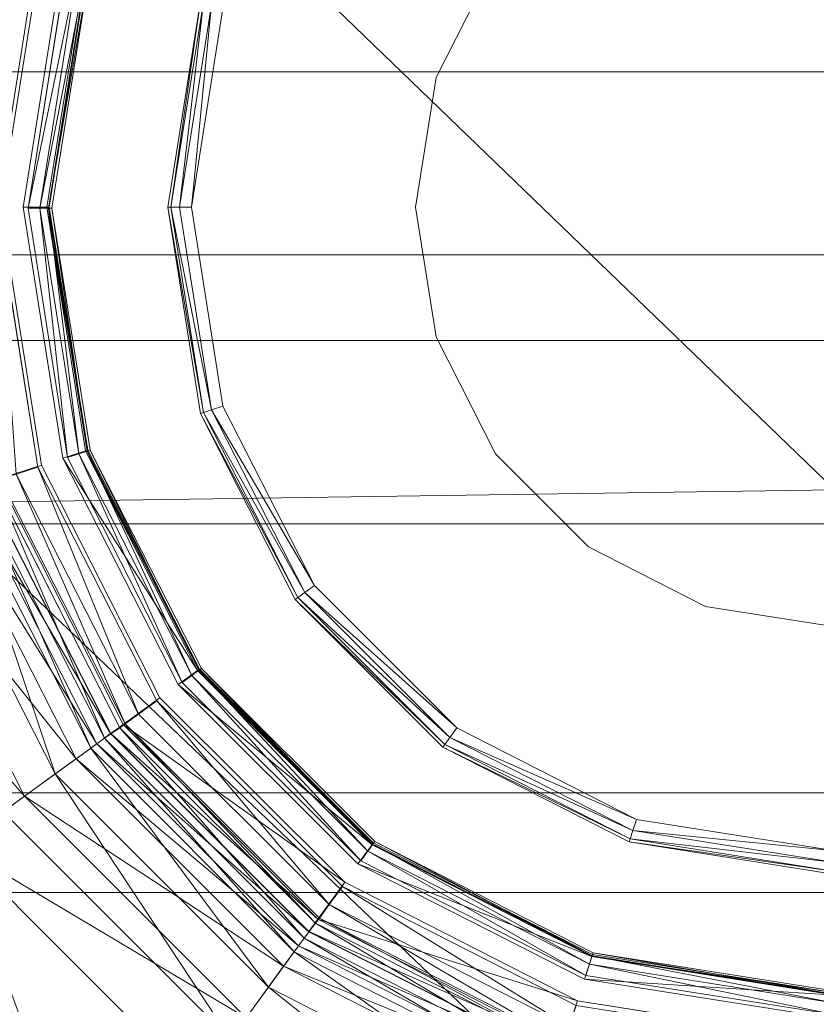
# Model space of a CAD drawing. Header units: inches. Extents: x 813 to 1305, y 19 to 194.
# Tile 96 of 163: x 1171.45 to 1172.49, y 67.52 to 68.81. Entities that reach past the tile are written whole.
import ezdxf

# ---------------------------------------------------------------- set-up
doc = ezdxf.new("R2010")
doc.units = ezdxf.units.IN
doc.header["$MEASUREMENT"] = 0
for name, color, linetype, true_color in [('CET color Grey2', 7, 'Continuous', 0x060606), ('CET color Grey83', 7, 'Continuous', 0xd1d5d6), ('CET color Grey98', 7, 'Continuous', 0xfafafa)]:
    doc.layers.add(name, color=color, linetype=linetype, true_color=true_color)
doc.layers.add('CET Default', color=7, linetype='Continuous')

# ---------------------------------------------------------------- blocks, each defined once
blk = doc.blocks.new('*C286')
at = {"layer": 'CET color Grey2', "linetype": 'Continuous', "lineweight": 0}
for points, invisible_edges in [([(7.2992, 16.4808, 17.1415), (-7.2922, 16.4808, 17.1415), (-8.5387, 3.2598, 17.4249), (7.2992, 16.4808, 17.1415)], 4), ([(7.2992, 16.4808, 17.1415), (-8.5387, 3.2598, 17.4249), (8.5458, 3.2599, 17.4249), (7.2992, 16.4808, 17.1415)], 9), ([(3.1404, 12.6079, 16.3485), (3.1915, 12.0571, 16.3707), (-3.1842, 12.0571, 16.3707), (3.1404, 12.6079, 16.3485)], 4), ([(3.1404, 12.6079, 16.3485), (-3.1842, 12.0571, 16.3707), (-3.1331, 12.6079, 16.3485), (3.1404, 12.6079, 16.3485)], 9), ([(3.1915, 12.0571, 16.3707), (3.1945, 7.477, 16.5307), (-3.1872, 7.477, 16.5307), (3.1915, 12.0571, 16.3707)], 4), ([(3.1915, 12.0571, 16.3707), (-3.1872, 7.477, 16.5307), (-3.1842, 12.0571, 16.3707), (3.1915, 12.0571, 16.3707)], 9), ([(0.2707, 11.9904, 3.9412), (0.2707, 11.9904, 0.781), (0, 12.0333, 0.781), (0.2707, 11.9904, 3.9412)], 4), ([(0.2707, 11.9904, 3.9412), (0, 12.0333, 0.781), (0, 12.0333, 3.9412), (0.2707, 11.9904, 3.9412)], 9), ([(0.5149, 11.866, 3.9412), (0.5149, 11.866, 0.781), (0.2707, 11.9904, 0.781), (0.5149, 11.866, 3.9412)], 4), ([(0.5149, 11.866, 3.9412), (0.2707, 11.9904, 0.781), (0.2707, 11.9904, 3.9412), (0.5149, 11.866, 3.9412)], 9), ([(0.7087, 11.6722, 3.9412), (0.7087, 11.6722, 0.781), (0.5149, 11.866, 0.781), (0.7087, 11.6722, 3.9412)], 4), ([(0.7087, 11.6722, 3.9412), (0.5149, 11.866, 0.781), (0.5149, 11.866, 3.9412), (0.7087, 11.6722, 3.9412)], 9), ([(0.8331, 11.428, 3.9412), (0.8331, 11.428, 0.781), (0.7087, 11.6722, 0.781), (0.8331, 11.428, 3.9412)], 4), ([(0.8331, 11.428, 3.9412), (0.7087, 11.6722, 0.781), (0.7087, 11.6722, 3.9412), (0.8331, 11.428, 3.9412)], 9), ([(0.876, 11.1573, 3.9412), (0.876, 11.1573, 0.781), (0.8331, 11.428, 0.781), (0.876, 11.1573, 3.9412)], 4), ([(0.876, 11.1573, 3.9412), (0.8331, 11.428, 0.781), (0.8331, 11.428, 3.9412), (0.876, 11.1573, 3.9412)], 9), ([(0.8605, 11.1573, 0.7541), (0.8036, 11.4184, 0.75), (0.8184, 11.4232, 0.7541), (0.8605, 11.1573, 0.7541)], 9), ([(0.8605, 11.1573, 0.7541), (0.845, 11.1573, 0.75), (0.8036, 11.4184, 0.75), (0.8605, 11.1573, 0.7541)], 4), ([(0.8331, 10.8866, 3.9412), (0.8331, 10.8866, 0.781), (0.876, 11.1573, 0.781), (0.8331, 10.8866, 3.9412)], 4), ([(0.8331, 10.8866, 3.9412), (0.876, 11.1573, 0.781), (0.876, 11.1573, 3.9412), (0.8331, 10.8866, 3.9412)], 9)]:
    blk.add_3dface(points, dxfattribs=dict(at, invisible_edges=invisible_edges))
for points in [[(0.2707, 11.9904, 0.781), (0, 12.0292, 0.7655), (0, 12.0333, 0.781), (0.2707, 11.9904, 0.781)], [(0.2707, 11.9904, 0.781), (0.2694, 11.9865, 0.7655), (0, 12.0292, 0.7655), (0.2707, 11.9904, 0.781)], [(0.2694, 11.9865, 0.7655), (0, 12.0178, 0.7541), (0, 12.0292, 0.7655), (0.2694, 11.9865, 0.7655)], [(0.2694, 11.9865, 0.7655), (0.2659, 11.9757, 0.7541), (0, 12.0178, 0.7541), (0.2694, 11.9865, 0.7655)], [(0.2659, 11.9757, 0.7541), (0, 12.0023, 0.75), (0, 12.0178, 0.7541), (0.2659, 11.9757, 0.7541)], [(0.2659, 11.9757, 0.7541), (0.2611, 11.961, 0.75), (0, 12.0023, 0.75), (0.2659, 11.9757, 0.7541)], [(0.5125, 11.8627, 0.7655), (0.2659, 11.9757, 0.7541), (0.2694, 11.9865, 0.7655), (0.5125, 11.8627, 0.7655)], [(0.5149, 11.866, 0.781), (0.2694, 11.9865, 0.7655), (0.2707, 11.9904, 0.781), (0.5149, 11.866, 0.781)], [(0.5149, 11.866, 0.781), (0.5125, 11.8627, 0.7655), (0.2694, 11.9865, 0.7655), (0.5149, 11.866, 0.781)], [(0.5058, 11.8535, 0.7541), (0.2611, 11.961, 0.75), (0.2659, 11.9757, 0.7541), (0.5058, 11.8535, 0.7541)], [(0.5125, 11.8627, 0.7655), (0.5058, 11.8535, 0.7541), (0.2659, 11.9757, 0.7541), (0.5125, 11.8627, 0.7655)], [(0.5058, 11.8535, 0.7541), (0.4967, 11.8409, 0.75), (0.2611, 11.961, 0.75), (0.5058, 11.8535, 0.7541)], [(0.7053, 11.6698, 0.7655), (0.5058, 11.8535, 0.7541), (0.5125, 11.8627, 0.7655), (0.7053, 11.6698, 0.7655)], [(0.7087, 11.6722, 0.781), (0.5125, 11.8627, 0.7655), (0.5149, 11.866, 0.781), (0.7087, 11.6722, 0.781)], [(0.7087, 11.6722, 0.781), (0.7053, 11.6698, 0.7655), (0.5125, 11.8627, 0.7655), (0.7087, 11.6722, 0.781)], [(0.6962, 11.6631, 0.7541), (0.4967, 11.8409, 0.75), (0.5058, 11.8535, 0.7541), (0.6962, 11.6631, 0.7541)], [(0.6962, 11.6631, 0.7541), (0.6836, 11.654, 0.75), (0.4967, 11.8409, 0.75), (0.6962, 11.6631, 0.7541)], [(0.7053, 11.6698, 0.7655), (0.6962, 11.6631, 0.7541), (0.5058, 11.8535, 0.7541), (0.7053, 11.6698, 0.7655)], [(0.8184, 11.4232, 0.7541), (0.6836, 11.654, 0.75), (0.6962, 11.6631, 0.7541), (0.8184, 11.4232, 0.7541)], [(0.8292, 11.4267, 0.7655), (0.6962, 11.6631, 0.7541), (0.7053, 11.6698, 0.7655), (0.8292, 11.4267, 0.7655)], [(0.8292, 11.4267, 0.7655), (0.8184, 11.4232, 0.7541), (0.6962, 11.6631, 0.7541), (0.8292, 11.4267, 0.7655)], [(0.8331, 11.428, 0.781), (0.7053, 11.6698, 0.7655), (0.7087, 11.6722, 0.781), (0.8331, 11.428, 0.781)], [(0.8331, 11.428, 0.781), (0.8292, 11.4267, 0.7655), (0.7053, 11.6698, 0.7655), (0.8331, 11.428, 0.781)], [(0.8184, 11.4232, 0.7541), (0.8036, 11.4184, 0.75), (0.6836, 11.654, 0.75), (0.8184, 11.4232, 0.7541)], [(0.876, 11.1573, 0.781), (0.8292, 11.4267, 0.7655), (0.8331, 11.428, 0.781), (0.876, 11.1573, 0.781)], [(0.8718, 11.1573, 0.7655), (0.8184, 11.4232, 0.7541), (0.8292, 11.4267, 0.7655), (0.8718, 11.1573, 0.7655)], [(0.8718, 11.1573, 0.7655), (0.8605, 11.1573, 0.7541), (0.8184, 11.4232, 0.7541), (0.8718, 11.1573, 0.7655)], [(0.876, 11.1573, 0.781), (0.8718, 11.1573, 0.7655), (0.8292, 11.4267, 0.7655), (0.876, 11.1573, 0.781)], [(0.8184, 10.8914, 0.7541), (0.8036, 10.8962, 0.75), (0.845, 11.1573, 0.75), (0.8184, 10.8914, 0.7541)], [(0.8292, 10.8879, 0.7655), (0.8184, 10.8914, 0.7541), (0.8605, 11.1573, 0.7541), (0.8292, 10.8879, 0.7655)], [(0.8184, 10.8914, 0.7541), (0.845, 11.1573, 0.75), (0.8605, 11.1573, 0.7541), (0.8184, 10.8914, 0.7541)], [(0.8331, 10.8866, 0.781), (0.8292, 10.8879, 0.7655), (0.8718, 11.1573, 0.7655), (0.8331, 10.8866, 0.781)], [(0.8292, 10.8879, 0.7655), (0.8605, 11.1573, 0.7541), (0.8718, 11.1573, 0.7655), (0.8292, 10.8879, 0.7655)], [(0.8331, 10.8866, 0.781), (0.8718, 11.1573, 0.7655), (0.876, 11.1573, 0.781), (0.8331, 10.8866, 0.781)]]:
    blk.add_3dface(points, dxfattribs=at)
at = {"layer": 'CET color Grey83', "linetype": 'Continuous', "lineweight": 0}
for points, invisible_edges in [([(0.1703, 11.6813, 8.4409), (0, 11.7083, 8.4409), (0, 11.7083, 13.4654), (0.1703, 11.6813, 8.4409)], 4), ([(0.1703, 11.6813, 8.4409), (0, 11.7083, 13.4654), (0.1703, 11.6813, 13.4654), (0.1703, 11.6813, 8.4409)], 9), ([(0.3239, 11.6031, 8.4409), (0.1703, 11.6813, 8.4409), (0.1703, 11.6813, 13.4654), (0.3239, 11.6031, 8.4409)], 4), ([(0.3239, 11.6031, 8.4409), (0.1703, 11.6813, 13.4654), (0.3239, 11.6031, 13.4654), (0.3239, 11.6031, 8.4409)], 9), ([(0.4458, 11.4812, 8.4409), (0.3239, 11.6031, 8.4409), (0.3239, 11.6031, 13.4654), (0.4458, 11.4812, 8.4409)], 4), ([(0.4458, 11.4812, 8.4409), (0.3239, 11.6031, 13.4654), (0.4458, 11.4812, 13.4654), (0.4458, 11.4812, 8.4409)], 9), ([(0.524, 11.3276, 8.4409), (0.4458, 11.4812, 8.4409), (0.4458, 11.4812, 13.4654), (0.524, 11.3276, 8.4409)], 4), ([(0.524, 11.3276, 8.4409), (0.4458, 11.4812, 13.4654), (0.524, 11.3276, 13.4654), (0.524, 11.3276, 8.4409)], 9), ([(0.551, 11.1573, 8.4409), (0.524, 11.3276, 8.4409), (0.524, 11.3276, 13.4654), (0.551, 11.1573, 8.4409)], 4), ([(0.551, 11.1573, 8.4409), (0.524, 11.3276, 13.4654), (0.551, 11.1573, 13.4654), (0.551, 11.1573, 8.4409)], 9), ([(0.524, 10.987, 8.4409), (0.551, 11.1573, 8.4409), (0.551, 11.1573, 13.4654), (0.524, 10.987, 8.4409)], 4), ([(0.524, 10.987, 8.4409), (0.551, 11.1573, 13.4654), (0.524, 10.987, 13.4654), (0.524, 10.987, 8.4409)], 9), ([(0.4458, 10.8334, 8.4409), (0.524, 10.987, 8.4409), (0.524, 10.987, 13.4654), (0.4458, 10.8334, 8.4409)], 4), ([(0.4458, 10.8334, 8.4409), (0.524, 10.987, 13.4654), (0.4458, 10.8334, 13.4654), (0.4458, 10.8334, 8.4409)], 9)]:
    blk.add_3dface(points, dxfattribs=dict(at, invisible_edges=invisible_edges))
at = {"layer": 'CET color Grey98', "linetype": 'Continuous', "lineweight": 0}
for points in [[(1.1809, 11.5456, 19.3173), (1.1873, 12.6952, 19.2574), (0.0005, 12.6724, 19.237), (1.1809, 11.5456, 19.3173)], [(1.1809, 11.5456, 19.3173), (0.0005, 12.6724, 19.237), (0.0005, 11.5283, 19.2989), (1.1809, 11.5456, 19.3173)], [(1.1531, 11.9954, 5.3594), (0.9697, 12.4921, 5.324), (0.8381, 12.3108, 5.3594), (1.1531, 11.9954, 5.3594)], [(1.1531, 11.9954, 5.3594), (1.1837, 12.377, 5.3023), (0.9697, 12.4921, 5.324), (1.1531, 11.9954, 5.3594)], [(0.744, 12.1814, 8.114), (0.4175, 12.4413, 8.0621), (0.3915, 12.3612, 8.114), (0.744, 12.1814, 8.114)], [(0.744, 12.1814, 8.114), (0.7935, 12.2495, 8.0621), (0.4175, 12.4413, 8.0621), (0.744, 12.1814, 8.114)], [(0.7102, 12.1348, 8.1942), (0.3915, 12.3612, 8.114), (0.3737, 12.3065, 8.1942), (0.7102, 12.1348, 8.1942)], [(0.7102, 12.1348, 8.1942), (0.744, 12.1814, 8.114), (0.3915, 12.3612, 8.114), (0.7102, 12.1348, 8.1942)], [(0.724, 12.1538, 5.2629), (0.3707, 12.2971, 5.1554), (0.381, 12.3288, 5.2629), (0.724, 12.1538, 5.2629)], [(0.7732, 12.2215, 5.3377), (0.724, 12.1538, 5.2629), (0.381, 12.3288, 5.2629), (0.7732, 12.2215, 5.3377)], [(0.6971, 12.1168, 8.2906), (0.3737, 12.3065, 8.1942), (0.3669, 12.2853, 8.2906), (0.6971, 12.1168, 8.2906)], [(0.6971, 12.1168, 8.2906), (0.7102, 12.1348, 8.1942), (0.3737, 12.3065, 8.1942), (0.6971, 12.1168, 8.2906)], [(1.1531, 11.9954, 5.3594), (0.7732, 12.2215, 5.3377), (0.8381, 12.3108, 5.3594), (1.1531, 11.9954, 5.3594)], [(0.7044, 12.1268, 5.1554), (0.3633, 12.2755, 4.254), (0.3707, 12.2971, 5.1554), (0.7044, 12.1268, 5.1554)], [(0.724, 12.1538, 5.2629), (0.7044, 12.1268, 5.1554), (0.3707, 12.2971, 5.1554), (0.724, 12.1538, 5.2629)], [(0.6821, 12.0974, 8.3825), (0.3669, 12.2853, 8.2906), (0.3586, 12.2622, 8.3825), (0.6821, 12.0974, 8.3825)], [(0.6821, 12.0974, 8.3825), (0.6971, 12.1168, 8.2906), (0.3669, 12.2853, 8.2906), (0.6821, 12.0974, 8.3825)], [(0.6908, 12.1082, 4.2452), (0.357, 12.256, 3.9134), (0.3632, 12.2751, 4.2452), (0.6908, 12.1082, 4.2452)], [(0.6911, 12.1085, 4.254), (0.3632, 12.2751, 4.2452), (0.3633, 12.2755, 4.254), (0.6911, 12.1085, 4.254)], [(0.6911, 12.1085, 4.254), (0.6908, 12.1082, 4.2452), (0.3632, 12.2751, 4.2452), (0.6911, 12.1085, 4.254)], [(0.7044, 12.1268, 5.1554), (0.6911, 12.1085, 4.254), (0.3633, 12.2755, 4.254), (0.7044, 12.1268, 5.1554)], [(0.357, 12.256, 3.9134), (0.3385, 12.1991, 3.857), (0, 12.2527, 3.857), (0.357, 12.256, 3.9134)], [(0.679, 12.0919, 3.9134), (0.3385, 12.1991, 3.857), (0.357, 12.256, 3.9134), (0.679, 12.0919, 3.9134)], [(0.6771, 12.0905, 8.4118), (0.3586, 12.2622, 8.3825), (0.356, 12.2541, 8.4118), (0.6771, 12.0905, 8.4118)], [(0.6908, 12.1082, 4.2452), (0.679, 12.0919, 3.9134), (0.357, 12.256, 3.9134), (0.6908, 12.1082, 4.2452)], [(0.6771, 12.0905, 8.4118), (0.6821, 12.0974, 8.3825), (0.3586, 12.2622, 8.3825), (0.6771, 12.0905, 8.4118)], [(0.6643, 12.0728, 8.4331), (0.356, 12.2541, 8.4118), (0.3492, 12.2333, 8.4331), (0.6643, 12.0728, 8.4331)], [(0.6643, 12.0728, 8.4331), (0.6771, 12.0905, 8.4118), (0.356, 12.2541, 8.4118), (0.6643, 12.0728, 8.4331)], [(1.0237, 11.9014, 8.114), (0.7935, 12.2495, 8.0621), (0.744, 12.1814, 8.114), (1.0237, 11.9014, 8.114)], [(1.0918, 11.9509, 8.0621), (1.0802, 12.2281, 7.9935), (0.7935, 12.2495, 8.0621), (1.0918, 11.9509, 8.0621)], [(1.0237, 11.9014, 8.114), (1.0918, 11.9509, 8.0621), (0.7935, 12.2495, 8.0621), (1.0237, 11.9014, 8.114)], [(0.6469, 12.0489, 8.4409), (0.3492, 12.2333, 8.4331), (0.3401, 12.2052, 8.4409), (0.6469, 12.0489, 8.4409)], [(0.6469, 12.0489, 8.4409), (0.6643, 12.0728, 8.4331), (0.3492, 12.2333, 8.4331), (0.6469, 12.0489, 8.4409)], [(0.3293, 12.1709, 3.857), (0, 12.1918, 3.8263), (0, 12.223, 3.857), (0.3293, 12.1709, 3.857)], [(0.3225, 12.1512, 8.4368), (0.3273, 12.1659, 8.4409), (0, 12.2177, 8.4409), (0.3225, 12.1512, 8.4368)], [(0.3225, 12.1512, 8.4368), (0, 12.2177, 8.4409), (0, 12.2023, 8.4368), (0.3225, 12.1512, 8.4368)], [(1.0638, 11.9305, 5.3377), (0.724, 12.1538, 5.2629), (0.7732, 12.2215, 5.3377), (1.0638, 11.9305, 5.3377)], [(1.1531, 11.9954, 5.3594), (1.0638, 11.9305, 5.3377), (0.7732, 12.2215, 5.3377), (1.1531, 11.9954, 5.3594)], [(0.319, 12.1403, 8.4256), (0.3225, 12.1512, 8.4368), (0, 12.2023, 8.4368), (0.319, 12.1403, 8.4256)], [(0.319, 12.1403, 8.4256), (0, 12.2023, 8.4368), (0, 12.1908, 8.4256), (0.319, 12.1403, 8.4256)], [(0.3293, 12.1709, 3.857), (0.3197, 12.1411, 3.8263), (0, 12.1918, 3.8263), (0.3293, 12.1709, 3.857)], [(0.3197, 12.1411, 3.8263), (0, 12.1888, 3.657), (0, 12.1918, 3.8263), (0.3197, 12.1411, 3.8263)], [(0.3177, 12.1362, 8.4102), (0.319, 12.1403, 8.4256), (0, 12.1908, 8.4256), (0.3177, 12.1362, 8.4102)], [(0.3177, 12.1362, 8.4102), (0, 12.1908, 8.4256), (0, 12.1865, 8.4102), (0.3177, 12.1362, 8.4102)], [(0.679, 12.0919, 3.9134), (0.6438, 12.0435, 3.857), (0.3385, 12.1991, 3.857), (0.679, 12.0919, 3.9134)], [(0.3197, 12.1411, 3.8263), (0.3188, 12.1383, 3.657), (0, 12.1888, 3.657), (0.3197, 12.1411, 3.8263)], [(0.9771, 11.8675, 8.1942), (0.744, 12.1814, 8.114), (0.7102, 12.1348, 8.1942), (0.9771, 11.8675, 8.1942)], [(0.9771, 11.8675, 8.1942), (1.0237, 11.9014, 8.114), (0.744, 12.1814, 8.114), (0.9771, 11.8675, 8.1942)], [(0.6264, 12.0195, 3.857), (0.3197, 12.1411, 3.8263), (0.3293, 12.1709, 3.857), (0.6264, 12.0195, 3.857)], [(0.6135, 12.0029, 8.4368), (0.3273, 12.1659, 8.4409), (0.3225, 12.1512, 8.4368), (0.6135, 12.0029, 8.4368)], [(0.6135, 12.0029, 8.4368), (0.6226, 12.0154, 8.4409), (0.3273, 12.1659, 8.4409), (0.6135, 12.0029, 8.4368)], [(0.6068, 11.9937, 8.4256), (0.3225, 12.1512, 8.4368), (0.319, 12.1403, 8.4256), (0.6068, 11.9937, 8.4256)], [(0.6068, 11.9937, 8.4256), (0.6135, 12.0029, 8.4368), (0.3225, 12.1512, 8.4368), (0.6068, 11.9937, 8.4256)], [(0.9961, 11.8814, 5.2629), (0.7044, 12.1268, 5.1554), (0.724, 12.1538, 5.2629), (0.9961, 11.8814, 5.2629)], [(1.0638, 11.9305, 5.3377), (0.9961, 11.8814, 5.2629), (0.724, 12.1538, 5.2629), (1.0638, 11.9305, 5.3377)], [(0.6042, 11.9902, 8.4102), (0.319, 12.1403, 8.4256), (0.3177, 12.1362, 8.4102), (0.6042, 11.9902, 8.4102)], [(0.608, 11.9942, 3.8263), (0.3188, 12.1383, 3.657), (0.3197, 12.1411, 3.8263), (0.608, 11.9942, 3.8263)], [(0.608, 11.9942, 3.8263), (0.6063, 11.9918, 3.657), (0.3188, 12.1383, 3.657), (0.608, 11.9942, 3.8263)], [(0.6042, 11.9902, 8.4102), (0.6068, 11.9937, 8.4256), (0.319, 12.1403, 8.4256), (0.6042, 11.9902, 8.4102)], [(0.6264, 12.0195, 3.857), (0.608, 11.9942, 3.8263), (0.3197, 12.1411, 3.8263), (0.6264, 12.0195, 3.857)], [(0.9691, 11.8617, 5.1554), (0.6911, 12.1085, 4.254), (0.7044, 12.1268, 5.1554), (0.9691, 11.8617, 5.1554)], [(0.9591, 11.8545, 8.2906), (0.7102, 12.1348, 8.1942), (0.6971, 12.1168, 8.2906), (0.9591, 11.8545, 8.2906)], [(0.9961, 11.8814, 5.2629), (0.9691, 11.8617, 5.1554), (0.7044, 12.1268, 5.1554), (0.9961, 11.8814, 5.2629)], [(0.9591, 11.8545, 8.2906), (0.9771, 11.8675, 8.1942), (0.7102, 12.1348, 8.1942), (0.9591, 11.8545, 8.2906)], [(0.9389, 11.8406, 8.3825), (0.6971, 12.1168, 8.2906), (0.6821, 12.0974, 8.3825), (0.9389, 11.8406, 8.3825)], [(0.9389, 11.8406, 8.3825), (0.9591, 11.8545, 8.2906), (0.6971, 12.1168, 8.2906), (0.9389, 11.8406, 8.3825)], [(0.9509, 11.8482, 4.2452), (0.679, 12.0919, 3.9134), (0.6908, 12.1082, 4.2452), (0.9509, 11.8482, 4.2452)], [(0.9512, 11.8484, 4.254), (0.6908, 12.1082, 4.2452), (0.6911, 12.1085, 4.254), (0.9512, 11.8484, 4.254)], [(0.9512, 11.8484, 4.254), (0.9509, 11.8482, 4.2452), (0.6908, 12.1082, 4.2452), (0.9512, 11.8484, 4.254)], [(0.9691, 11.8617, 5.1554), (0.9512, 11.8484, 4.254), (0.6911, 12.1085, 4.254), (0.9691, 11.8617, 5.1554)], [(0.9346, 11.8364, 3.9134), (0.6438, 12.0435, 3.857), (0.679, 12.0919, 3.9134), (0.9346, 11.8364, 3.9134)], [(0.932, 11.8356, 8.4118), (0.6821, 12.0974, 8.3825), (0.6771, 12.0905, 8.4118), (0.932, 11.8356, 8.4118)], [(0.9509, 11.8482, 4.2452), (0.9346, 11.8364, 3.9134), (0.679, 12.0919, 3.9134), (0.9509, 11.8482, 4.2452)], [(0.932, 11.8356, 8.4118), (0.9389, 11.8406, 8.3825), (0.6821, 12.0974, 8.3825), (0.932, 11.8356, 8.4118)], [(0.8904, 11.8054, 8.4409), (0.6643, 12.0728, 8.4331), (0.6469, 12.0489, 8.4409), (0.8904, 11.8054, 8.4409)], [(0.8904, 11.8054, 8.4409), (0.9143, 11.8228, 8.4331), (0.6643, 12.0728, 8.4331), (0.8904, 11.8054, 8.4409)], [(0.9346, 11.8364, 3.9134), (0.8862, 11.8012, 3.857), (0.6438, 12.0435, 3.857), (0.9346, 11.8364, 3.9134)], [(0.8622, 11.7837, 3.857), (0.608, 11.9942, 3.8263), (0.6264, 12.0195, 3.857), (0.8622, 11.7837, 3.857)], [(0.8444, 11.772, 8.4368), (0.6226, 12.0154, 8.4409), (0.6135, 12.0029, 8.4368), (0.8444, 11.772, 8.4368)], [(0.8444, 11.772, 8.4368), (0.8569, 11.7811, 8.4409), (0.6226, 12.0154, 8.4409), (0.8444, 11.772, 8.4368)], [(0.8352, 11.7653, 8.4256), (0.6135, 12.0029, 8.4368), (0.6068, 11.9937, 8.4256), (0.8352, 11.7653, 8.4256)], [(0.8352, 11.7653, 8.4256), (0.8444, 11.772, 8.4368), (0.6135, 12.0029, 8.4368), (0.8352, 11.7653, 8.4256)], [(0.8317, 11.7627, 8.4102), (0.6068, 11.9937, 8.4256), (0.6042, 11.9902, 8.4102), (0.8317, 11.7627, 8.4102)], [(0.8369, 11.7654, 3.8263), (0.6063, 11.9918, 3.657), (0.608, 11.9942, 3.8263), (0.8369, 11.7654, 3.8263)], [(0.8369, 11.7654, 3.8263), (0.8345, 11.7636, 3.657), (0.6063, 11.9918, 3.657), (0.8369, 11.7654, 3.8263)], [(0.8317, 11.7627, 8.4102), (0.8352, 11.7653, 8.4256), (0.6068, 11.9937, 8.4256), (0.8317, 11.7627, 8.4102)], [(0.8622, 11.7837, 3.857), (0.8369, 11.7654, 3.8263), (0.608, 11.9942, 3.8263), (0.8622, 11.7837, 3.857)], [(1.3553, 11.5981, 5.3594), (1.0638, 11.9305, 5.3377), (1.1531, 11.9954, 5.3594), (1.3553, 11.5981, 5.3594)], [(1.2032, 11.5487, 8.114), (1.0918, 11.9509, 8.0621), (1.0237, 11.9014, 8.114), (1.2032, 11.5487, 8.114)], [(1.2503, 11.564, 5.3377), (0.9961, 11.8814, 5.2629), (1.0638, 11.9305, 5.3377), (1.2503, 11.564, 5.3377)], [(1.3553, 11.5981, 5.3594), (1.2503, 11.564, 5.3377), (1.0638, 11.9305, 5.3377), (1.3553, 11.5981, 5.3594)], [(1.1484, 11.5309, 8.1942), (1.0237, 11.9014, 8.114), (0.9771, 11.8675, 8.1942), (1.1484, 11.5309, 8.1942)], [(1.1484, 11.5309, 8.1942), (1.2032, 11.5487, 8.114), (1.0237, 11.9014, 8.114), (1.1484, 11.5309, 8.1942)], [(1.1708, 11.5382, 5.2629), (0.9691, 11.8617, 5.1554), (0.9961, 11.8814, 5.2629), (1.1708, 11.5382, 5.2629)], [(1.2503, 11.564, 5.3377), (1.1708, 11.5382, 5.2629), (0.9961, 11.8814, 5.2629), (1.2503, 11.564, 5.3377)], [(1.1273, 11.524, 8.2906), (0.9771, 11.8675, 8.1942), (0.9591, 11.8545, 8.2906), (1.1273, 11.524, 8.2906)], [(1.1273, 11.524, 8.2906), (1.1484, 11.5309, 8.1942), (0.9771, 11.8675, 8.1942), (1.1273, 11.524, 8.2906)], [(1.1037, 11.5171, 8.3825), (0.9591, 11.8545, 8.2906), (0.9389, 11.8406, 8.3825), (1.1037, 11.5171, 8.3825)], [(1.139, 11.5278, 5.1554), (0.9512, 11.8484, 4.254), (0.9691, 11.8617, 5.1554), (1.139, 11.5278, 5.1554)], [(1.1037, 11.5171, 8.3825), (1.1273, 11.524, 8.2906), (0.9591, 11.8545, 8.2906), (1.1037, 11.5171, 8.3825)], [(1.1708, 11.5382, 5.2629), (1.139, 11.5278, 5.1554), (0.9691, 11.8617, 5.1554), (1.1708, 11.5382, 5.2629)], [(1.1182, 11.5206, 4.254), (0.9509, 11.8482, 4.2452), (0.9512, 11.8484, 4.254), (1.1182, 11.5206, 4.254)], [(1.1182, 11.5206, 4.254), (1.1178, 11.5205, 4.2452), (0.9509, 11.8482, 4.2452), (1.1182, 11.5206, 4.254)], [(1.139, 11.5278, 5.1554), (1.1182, 11.5206, 4.254), (0.9512, 11.8484, 4.254), (1.139, 11.5278, 5.1554)], [(1.0748, 11.5077, 8.4331), (0.932, 11.8356, 8.4118), (0.9143, 11.8228, 8.4331), (1.0748, 11.5077, 8.4331)], [(1.0748, 11.5077, 8.4331), (1.0956, 11.5145, 8.4118), (0.932, 11.8356, 8.4118), (1.0748, 11.5077, 8.4331)], [(1.0467, 11.4986, 8.4409), (0.9143, 11.8228, 8.4331), (0.8904, 11.8054, 8.4409), (1.0467, 11.4986, 8.4409)], [(1.0467, 11.4986, 8.4409), (1.0748, 11.5077, 8.4331), (0.9143, 11.8228, 8.4331), (1.0467, 11.4986, 8.4409)], [(1.0135, 11.4866, 3.857), (0.8369, 11.7654, 3.8263), (0.8622, 11.7837, 3.857), (1.0135, 11.4866, 3.857)], [(0.9927, 11.481, 8.4368), (0.8569, 11.7811, 8.4409), (0.8444, 11.772, 8.4368), (0.9927, 11.481, 8.4368)], [(0.9927, 11.481, 8.4368), (1.0074, 11.4858, 8.4409), (0.8569, 11.7811, 8.4409), (0.9927, 11.481, 8.4368)], [(0.9777, 11.4762, 8.4102), (0.8352, 11.7653, 8.4256), (0.8317, 11.7627, 8.4102), (0.9777, 11.4762, 8.4102)], [(0.9838, 11.477, 3.8263), (0.8345, 11.7636, 3.657), (0.8369, 11.7654, 3.8263), (0.9838, 11.477, 3.8263)], [(0.9838, 11.477, 3.8263), (0.981, 11.4761, 3.657), (0.8345, 11.7636, 3.657), (0.9838, 11.477, 3.8263)], [(0.9818, 11.4775, 8.4256), (0.8444, 11.772, 8.4368), (0.8352, 11.7653, 8.4256), (0.9818, 11.4775, 8.4256)], [(0.9777, 11.4762, 8.4102), (0.9818, 11.4775, 8.4256), (0.8352, 11.7653, 8.4256), (0.9777, 11.4762, 8.4102)], [(1.0135, 11.4866, 3.857), (0.9838, 11.477, 3.8263), (0.8369, 11.7654, 3.8263), (1.0135, 11.4866, 3.857)], [(0.9818, 11.4775, 8.4256), (0.9927, 11.481, 8.4368), (0.8444, 11.772, 8.4368), (0.9818, 11.4775, 8.4256)], [(1.1742, 10.3958, 19.3816), (1.1809, 11.5456, 19.3173), (0.0005, 11.5283, 19.2989), (1.1742, 10.3958, 19.3816)], [(1.1742, 10.3958, 19.3816), (0.0005, 11.5283, 19.2989), (0.0005, 10.3844, 19.3652), (1.1742, 10.3958, 19.3816)], [(1.1005, 11.1585, 8.4409), (1.0748, 11.5077, 8.4331), (1.0467, 11.4986, 8.4409), (1.1005, 11.1585, 8.4409)], [(1.0324, 11.1585, 8.4256), (0.9927, 11.481, 8.4368), (0.9818, 11.4775, 8.4256), (1.0324, 11.1585, 8.4256)], [(1.0438, 11.1585, 8.4368), (1.0074, 11.4858, 8.4409), (0.9927, 11.481, 8.4368), (1.0438, 11.1585, 8.4368)], [(1.0324, 11.1585, 8.4256), (1.0438, 11.1585, 8.4368), (0.9927, 11.481, 8.4368), (1.0324, 11.1585, 8.4256)], [(1.0438, 11.1585, 8.4368), (1.0592, 11.1585, 8.4409), (1.0074, 11.4858, 8.4409), (1.0438, 11.1585, 8.4368)], [(1.028, 11.1585, 8.4102), (0.9818, 11.4775, 8.4256), (0.9777, 11.4762, 8.4102), (1.028, 11.1585, 8.4102)], [(1.0345, 11.1573, 3.8263), (0.981, 11.4761, 3.657), (0.9838, 11.477, 3.8263), (1.0345, 11.1573, 3.8263)], [(1.0345, 11.1573, 3.8263), (1.0315, 11.1573, 3.657), (0.981, 11.4761, 3.657), (1.0345, 11.1573, 3.8263)], [(1.028, 11.1585, 8.4102), (1.0324, 11.1585, 8.4256), (0.9818, 11.4775, 8.4256), (1.028, 11.1585, 8.4102)], [(0.9777, 10.8408, 8.4102), (0.9818, 10.8395, 8.4256), (1.0324, 11.1585, 8.4256), (0.9777, 10.8408, 8.4102)], [(0.9777, 10.8408, 8.4102), (1.0324, 11.1585, 8.4256), (1.028, 11.1585, 8.4102), (0.9777, 10.8408, 8.4102)], [(0.9818, 10.8395, 8.4256), (0.9927, 10.836, 8.4368), (1.0438, 11.1585, 8.4368), (0.9818, 10.8395, 8.4256)], [(0.9818, 10.8395, 8.4256), (1.0438, 11.1585, 8.4368), (1.0324, 11.1585, 8.4256), (0.9818, 10.8395, 8.4256)], [(0.9927, 10.836, 8.4368), (1.0074, 10.8312, 8.4409), (1.0592, 11.1585, 8.4409), (0.9927, 10.836, 8.4368)], [(0.9927, 10.836, 8.4368), (1.0592, 11.1585, 8.4409), (1.0438, 11.1585, 8.4368), (0.9927, 10.836, 8.4368)]]:
    blk.add_3dface(points, dxfattribs=at)
for points, invisible_edges in [([(3.1939, 12.0146, 13.851), (2.8664, 12.3558, 13.824), (-3.1939, 12.0146, 13.851), (3.1939, 12.0146, 13.851)], 6), ([(2.8664, 12.3558, 13.824), (-2.8664, 12.3558, 13.824), (-3.1939, 12.0146, 13.851), (2.8664, 12.3558, 13.824)], 4), ([(2.732, 11.9263, 11.6768), (-2.732, 11.9263, 11.6768), (-1.927, 12.2775, 11.7244), (2.732, 11.9263, 11.6768)], 4), ([(1.927, 12.2775, 11.7244), (2.732, 11.9263, 11.6768), (-1.927, 12.2775, 11.7244), (1.927, 12.2775, 11.7244)], 2), ([(0.3273, 12.1659, 8.4409), (0.3401, 12.2052, 8.4409), (0, 12.259, 8.4409), (0.3273, 12.1659, 8.4409)], 13), ([(0.3273, 12.1659, 8.4409), (0, 12.259, 8.4409), (0, 12.2177, 8.4409), (0.3273, 12.1659, 8.4409)], 11), ([(0.3385, 12.1991, 3.857), (0, 12.223, 3.857), (0, 12.2527, 3.857), (0.3385, 12.1991, 3.857)], 11), ([(0.3385, 12.1991, 3.857), (0.3293, 12.1709, 3.857), (0, 12.223, 3.857), (0.3385, 12.1991, 3.857)], 13), ([(0.6226, 12.0154, 8.4409), (0.3401, 12.2052, 8.4409), (0.3273, 12.1659, 8.4409), (0.6226, 12.0154, 8.4409)], 11), ([(0.6226, 12.0154, 8.4409), (0.6469, 12.0489, 8.4409), (0.3401, 12.2052, 8.4409), (0.6226, 12.0154, 8.4409)], 13), ([(0.6438, 12.0435, 3.857), (0.3293, 12.1709, 3.857), (0.3385, 12.1991, 3.857), (0.6438, 12.0435, 3.857)], 11), ([(-0.9777, 11.4762, 8.4102), (0.3177, 12.1362, 8.4102), (0, 12.1865, 8.4102), (-0.9777, 11.4762, 8.4102)], 13), ([(0.6438, 12.0435, 3.857), (0.6264, 12.0195, 3.857), (0.3293, 12.1709, 3.857), (0.6438, 12.0435, 3.857)], 13), ([(-0.9777, 11.4762, 8.4102), (-1.028, 11.1585, 8.4102), (0.3177, 12.1362, 8.4102), (-0.9777, 11.4762, 8.4102)], 6), ([(0.6042, 11.9902, 8.4102), (0.3177, 12.1362, 8.4102), (-1.028, 11.1585, 8.4102), (0.6042, 11.9902, 8.4102)], 6), ([(0.9143, 11.8228, 8.4331), (0.6771, 12.0905, 8.4118), (0.6643, 12.0728, 8.4331), (0.9143, 11.8228, 8.4331)], 9), ([(0.9143, 11.8228, 8.4331), (0.932, 11.8356, 8.4118), (0.6771, 12.0905, 8.4118), (0.9143, 11.8228, 8.4331)], 4), ([(0.8569, 11.7811, 8.4409), (0.6469, 12.0489, 8.4409), (0.6226, 12.0154, 8.4409), (0.8569, 11.7811, 8.4409)], 11), ([(0.8569, 11.7811, 8.4409), (0.8904, 11.8054, 8.4409), (0.6469, 12.0489, 8.4409), (0.8569, 11.7811, 8.4409)], 13), ([(0.8862, 11.8012, 3.857), (0.6264, 12.0195, 3.857), (0.6438, 12.0435, 3.857), (0.8862, 11.8012, 3.857)], 11), ([(3.5215, 11.6733, 13.878), (3.1939, 12.0146, 13.851), (-3.5215, 11.6733, 13.878), (3.5215, 11.6733, 13.878)], 6), ([(3.1939, 12.0146, 13.851), (-3.1939, 12.0146, 13.851), (-3.5215, 11.6733, 13.878), (3.1939, 12.0146, 13.851)], 13), ([(0.8862, 11.8012, 3.857), (0.8622, 11.7837, 3.857), (0.6264, 12.0195, 3.857), (0.8862, 11.8012, 3.857)], 13), ([(0.6042, 11.9902, 8.4102), (-1.028, 11.1585, 8.4102), (-0.9777, 10.8408, 8.4102), (0.6042, 11.9902, 8.4102)], 13), ([(-0.9777, 10.8408, 8.4102), (0.8317, 11.7627, 8.4102), (0.6042, 11.9902, 8.4102), (-0.9777, 10.8408, 8.4102)], 13), ([(3.0636, 11.5729, 11.6304), (-3.0636, 11.5729, 11.6304), (-2.732, 11.9263, 11.6768), (3.0636, 11.5729, 11.6304)], 4), ([(2.732, 11.9263, 11.6768), (3.0636, 11.5729, 11.6304), (-2.732, 11.9263, 11.6768), (2.732, 11.9263, 11.6768)], 2), ([(1.1178, 11.5205, 4.2452), (0.9346, 11.8364, 3.9134), (0.9509, 11.8482, 4.2452), (1.1178, 11.5205, 4.2452)], 9), ([(1.0987, 11.5143, 3.9134), (0.8862, 11.8012, 3.857), (0.9346, 11.8364, 3.9134), (1.0987, 11.5143, 3.9134)], 9), ([(1.0956, 11.5145, 8.4118), (0.9389, 11.8406, 8.3825), (0.932, 11.8356, 8.4118), (1.0956, 11.5145, 8.4118)], 9), ([(1.1178, 11.5205, 4.2452), (1.0987, 11.5143, 3.9134), (0.9346, 11.8364, 3.9134), (1.1178, 11.5205, 4.2452)], 4), ([(1.0956, 11.5145, 8.4118), (1.1037, 11.5171, 8.3825), (0.9389, 11.8406, 8.3825), (1.0956, 11.5145, 8.4118)], 4), ([(1.0074, 11.4858, 8.4409), (0.8904, 11.8054, 8.4409), (0.8569, 11.7811, 8.4409), (1.0074, 11.4858, 8.4409)], 11), ([(1.0074, 11.4858, 8.4409), (1.0467, 11.4986, 8.4409), (0.8904, 11.8054, 8.4409), (1.0074, 11.4858, 8.4409)], 13), ([(1.0417, 11.4958, 3.857), (0.8622, 11.7837, 3.857), (0.8862, 11.8012, 3.857), (1.0417, 11.4958, 3.857)], 11), ([(1.0987, 11.5143, 3.9134), (1.0417, 11.4958, 3.857), (0.8862, 11.8012, 3.857), (1.0987, 11.5143, 3.9134)], 4), ([(1.0417, 11.4958, 3.857), (1.0135, 11.4866, 3.857), (0.8622, 11.7837, 3.857), (1.0417, 11.4958, 3.857)], 13), ([(-0.9777, 10.8408, 8.4102), (-0.8317, 10.5543, 8.4102), (0.8317, 11.7627, 8.4102), (-0.9777, 10.8408, 8.4102)], 6), ([(-0.8317, 10.5543, 8.4102), (0.9777, 11.4762, 8.4102), (0.8317, 11.7627, 8.4102), (-0.8317, 10.5543, 8.4102)], 13), ([(3.8491, 11.3321, 13.905), (3.5215, 11.6733, 13.878), (-3.8491, 11.3321, 13.905), (3.8491, 11.3321, 13.905)], 2), ([(3.5215, 11.6733, 13.878), (-3.5215, 11.6733, 13.878), (-3.8491, 11.3321, 13.905), (3.5215, 11.6733, 13.878)], 13), ([(3.3962, 11.22, 11.5878), (-3.3962, 11.22, 11.5878), (-3.0636, 11.5729, 11.6304), (3.3962, 11.22, 11.5878)], 4), ([(3.0636, 11.5729, 11.6304), (3.3962, 11.22, 11.5878), (-3.0636, 11.5729, 11.6304), (3.0636, 11.5729, 11.6304)], 2), ([(1.1553, 11.1573, 3.9134), (1.0417, 11.4958, 3.857), (1.0987, 11.5143, 3.9134), (1.1553, 11.1573, 3.9134)], 9), ([(1.0592, 11.1585, 8.4409), (1.0467, 11.4986, 8.4409), (1.0074, 11.4858, 8.4409), (1.0592, 11.1585, 8.4409)], 11), ([(1.0954, 11.1573, 3.857), (1.0135, 11.4866, 3.857), (1.0417, 11.4958, 3.857), (1.0954, 11.1573, 3.857)], 11), ([(1.1553, 11.1573, 3.9134), (1.0954, 11.1573, 3.857), (1.0417, 11.4958, 3.857), (1.1553, 11.1573, 3.9134)], 4), ([(1.0592, 11.1585, 8.4409), (1.1005, 11.1585, 8.4409), (1.0467, 11.4986, 8.4409), (1.0592, 11.1585, 8.4409)], 13), ([(1.0657, 11.1573, 3.857), (0.9838, 11.477, 3.8263), (1.0135, 11.4866, 3.857), (1.0657, 11.1573, 3.857)], 9), ([(1.0954, 11.1573, 3.857), (1.0657, 11.1573, 3.857), (1.0135, 11.4866, 3.857), (1.0954, 11.1573, 3.857)], 13), ([(-0.8317, 10.5543, 8.4102), (-0.6042, 10.3268, 8.4102), (0.9777, 11.4762, 8.4102), (-0.8317, 10.5543, 8.4102)], 6), ([(1.028, 11.1585, 8.4102), (0.9777, 11.4762, 8.4102), (-0.6042, 10.3268, 8.4102), (1.028, 11.1585, 8.4102)], 6), ([(1.0657, 11.1573, 3.857), (1.0345, 11.1573, 3.8263), (0.9838, 11.477, 3.8263), (1.0657, 11.1573, 3.857)], 4), ([(4.1641, 10.9794, 13.9312), (3.8491, 11.3321, 13.905), (-4.1641, 10.9794, 13.9312), (4.1641, 10.9794, 13.9312)], 2), ([(3.8491, 11.3321, 13.905), (-3.8491, 11.3321, 13.905), (-4.1641, 10.9794, 13.9312), (3.8491, 11.3321, 13.905)], 4), ([(3.7145, 10.8545, 11.5471), (-3.7145, 10.8545, 11.5471), (-3.3962, 11.22, 11.5878), (3.7145, 10.8545, 11.5471)], 4), ([(3.3962, 11.22, 11.5878), (3.7145, 10.8545, 11.5471), (-3.3962, 11.22, 11.5878), (3.3962, 11.22, 11.5878)], 2), ([(1.028, 11.1585, 8.4102), (-0.6042, 10.3268, 8.4102), (-0.3177, 10.1808, 8.4102), (1.028, 11.1585, 8.4102)], 13), ([(-0.3177, 10.1808, 8.4102), (0.9777, 10.8408, 8.4102), (1.028, 11.1585, 8.4102), (-0.3177, 10.1808, 8.4102)], 13), ([(0.9838, 10.8376, 3.8263), (0.981, 10.8386, 3.657), (1.0315, 11.1573, 3.657), (0.9838, 10.8376, 3.8263)], 4), ([(1.0135, 10.828, 3.857), (0.9838, 10.8376, 3.8263), (1.0345, 11.1573, 3.8263), (1.0135, 10.828, 3.857)], 4), ([(0.9838, 10.8376, 3.8263), (1.0315, 11.1573, 3.657), (1.0345, 11.1573, 3.8263), (0.9838, 10.8376, 3.8263)], 9), ([(1.0074, 10.8312, 8.4409), (1.0467, 10.8184, 8.4409), (1.1005, 11.1585, 8.4409), (1.0074, 10.8312, 8.4409)], 13), ([(1.0074, 10.8312, 8.4409), (1.1005, 11.1585, 8.4409), (1.0592, 11.1585, 8.4409), (1.0074, 10.8312, 8.4409)], 11), ([(1.0417, 10.8188, 3.857), (1.0135, 10.828, 3.857), (1.0657, 11.1573, 3.857), (1.0417, 10.8188, 3.857)], 13), ([(1.0135, 10.828, 3.857), (1.0345, 11.1573, 3.8263), (1.0657, 11.1573, 3.857), (1.0135, 10.828, 3.857)], 9), ([(1.0987, 10.8003, 3.9134), (1.0417, 10.8188, 3.857), (1.0954, 11.1573, 3.857), (1.0987, 10.8003, 3.9134)], 4), ([(1.0417, 10.8188, 3.857), (1.0657, 11.1573, 3.857), (1.0954, 11.1573, 3.857), (1.0417, 10.8188, 3.857)], 11), ([(1.0467, 10.8184, 8.4409), (1.0748, 10.8093, 8.4331), (1.1301, 11.1585, 8.4331), (1.0467, 10.8184, 8.4409)], 4), ([(1.0467, 10.8184, 8.4409), (1.1301, 11.1585, 8.4331), (1.1005, 11.1585, 8.4409), (1.0467, 10.8184, 8.4409)], 9), ([(4.4213, 10.585, 13.9695), (4.1641, 10.9794, 13.9312), (-4.4213, 10.585, 13.9695), (4.4213, 10.585, 13.9695)], 2), ([(4.1641, 10.9794, 13.9312), (-4.1641, 10.9794, 13.9312), (-4.4213, 10.585, 13.9695), (4.1641, 10.9794, 13.9312)], 4)]:
    blk.add_3dface(points, dxfattribs=dict(at, invisible_edges=invisible_edges))
blk = doc.blocks.new('*C200')
at = {"layer": 'CET Default', "linetype": 'Continuous', "lineweight": 0, "rotation": 179.9999999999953}
blk.add_blockref('*C286', (373.7957, 892.8549), dxfattribs=at)

msp = doc.modelspace()

# ---------------------------------------------------------------- block references
at = {"layer": 'CET Default', "linetype": 'Continuous', "lineweight": 0}
msp.add_blockref('*C200', (798.7199, -813.1289), dxfattribs=at)

doc.saveas('drawing.dxf')
